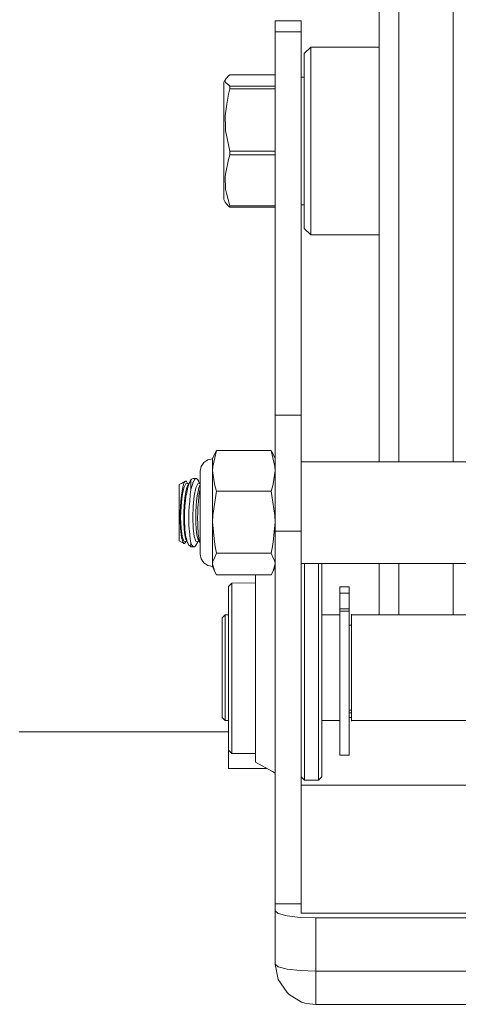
# Model space of a CAD drawing. Header units: millimetres. Extents: x 53056 to 116131, y -669674 to -625124.
# Tile 178 of 256: x 61389 to 61441, y -634366 to -634251. Entities that reach past the tile are written whole.
import ezdxf

# ---------------------------------------------------------------- set-up
doc = ezdxf.new("R2010")
doc.units = ezdxf.units.MM
doc.header["$MEASUREMENT"] = 0
doc.linetypes.add('DGN Style 1', pattern=[536.199087, 0.892178, -535.306909])
doc.layers.add('Side Cradle Tower', color=7, linetype='Continuous', lineweight=0)

# ---------------------------------------------------------------- blocks, each defined once
blk = doc.blocks.new('*U55')
at = {"layer": 'Side Cradle Tower', "color": 7, "linetype": 'Continuous', "lineweight": 0}
for p, q in [((-23174.75, 13148.02), (-23174.75, 13146.74)), ((-23174.75, 13148.02), (-23171.7, 13148.02)), ((-23171.7, 13146.74), (-23171.7, 13148.02)), ((-23174.75, 13146.74), (-23174.75, 13102.16)), ((-23171.7, 13146.74), (-23174.75, 13146.74)), ((-23171.7, 13102.16), (-23171.7, 13146.74)), ((-23180.02, 13141.77), (-23180.19, 13141.65)), ((-23180.02, 13141.77), (-23174.75, 13141.77)), ((-23171.7, 13141.5), (-23171.35, 13141.5)), ((-23180.02, 13140.43), (-23180.02, 13140.14)), ((-23174.75, 13140.43), (-23180.02, 13140.43)), ((-23180.02, 13140.14), (-23174.75, 13140.14)), ((-23180.51, 13135.27), (-23180.02, 13132.87)), ((-23180.7, 13132.86), (-23180.7, 13130.34)), ((-23174.75, 13132.87), (-23180.02, 13132.87)), ((-23180.02, 13132.87), (-23180.02, 13132.65)), ((-23180.02, 13132.65), (-23180.02, 13132.43)), ((-23180.02, 13132.43), (-23174.75, 13132.43)), ((-23171.35, 13126.05), (-23171.35, 13129.1)), ((-23180.39, 13127.98), (-23180.02, 13126.51)), ((-23180.02, 13126.51), (-23180.02, 13126.35)), ((-23174.75, 13126.51), (-23180.02, 13126.51)), ((-23171.35, 13126.62), (-23171.7, 13126.62)), ((-23180.02, 13126.35), (-23180.19, 13126.48)), ((-23180.02, 13126.35), (-23174.75, 13126.35)), ((-23170.59, 13123.13), (-23170.59, 13123.49)), ((-23174.75, 13102.16), (-23174.75, 13099.77)), ((-23171.7, 13102.16), (-23174.75, 13102.16)), ((-23171.7, 13099.77), (-23171.7, 13102.16)), ((-23181.57, 13098.05), (-23181.77, 13097.21)), ((-23175.21, 13098.05), (-23181.57, 13098.05)), ((-23175.04, 13097.79), (-23175.21, 13098.05)), ((-23097.97, 13096.74), (-23171.7, 13096.74)), ((-23182.03, 13095.7), (-23182.03, 13096.19)), ((-23181.79, 13094.2), (-23182.03, 13095.7)), ((-23182.03, 13095.7), (-23182.03, 13094.47)), ((-23174.77, 13096.2), (-23174.75, 13095.7)), ((-23183.48, 13093.64), (-23183.48, 13094.96)), ((-23185, 13093.38), (-23184.89, 13093.81)), ((-23184.59, 13093.17), (-23184.55, 13093.51)), ((-23184.55, 13093.51), (-23184.55, 13094.02)), ((-23183.96, 13093.72), (-23183.73, 13094.19)), ((-23183.48, 13091.89), (-23183.48, 13093.64)), ((-23181.57, 13093.34), (-23181.77, 13092.05)), ((-23175.21, 13093.34), (-23181.57, 13093.34)), ((-23175.04, 13093.84), (-23175.21, 13093.34)), ((-23185.74, 13090.26), (-23185.69, 13091.58)), ((-23185.38, 13090.91), (-23185.35, 13091.57)), ((-23183.97, 13090.91), (-23183.94, 13091.57)), ((-23174.77, 13090.51), (-23174.75, 13089.73)), ((-23181.79, 13087.43), (-23182.03, 13089.73)), ((-23182.03, 13089.73), (-23182.03, 13087.69)), ((-23183.63, 13087.91), (-23183.69, 13088.38)), ((-23174.75, 13088.69), (-23174.75, 13045.35)), ((-23171.7, 13088.69), (-23174.75, 13088.69)), ((-23171.7, 13045.35), (-23171.7, 13088.69)), ((-23185.27, 13087.26), (-23185.28, 13087.26)), ((-23184.55, 13087.03), (-23184.55, 13087.32)), ((-23184.53, 13087.26), (-23184.55, 13087.32)), ((-23183.85, 13087.27), (-23183.89, 13087.2)), ((-23175.04, 13086.88), (-23175.21, 13086.12)), ((-23181.57, 13086.12), (-23181.77, 13085.67)), ((-23175.21, 13086.12), (-23181.57, 13086.12)), ((-23181.79, 13084.07), (-23182.03, 13084.87)), ((-23182.03, 13084.87), (-23182.03, 13084.63)), ((-23174.75, 13084.87), (-23174.99, 13084.07)), ((-23174.77, 13085.14), (-23174.75, 13084.87)), ((-23097.97, 13084.93), (-23171.7, 13084.93)), ((-23154.02, 13084.93), (-23154.02, 13078.95)), ((-23181.73, 13083.88), (-23181.79, 13084.07)), ((-23175.21, 13083.61), (-23181.57, 13083.61)), ((-23175.04, 13083.88), (-23175.21, 13083.61)), ((-23167.21, 13081.76), (-23167.21, 13081.47)), ((-23166.14, 13081.47), (-23167.21, 13081.47)), ((-23167.21, 13081.47), (-23167.21, 13079.65)), ((-23166.14, 13081.47), (-23166.14, 13081.76)), ((-23166.14, 13079.65), (-23166.14, 13081.47)), ((-23167.21, 13079.57), (-23167.21, 13079.65)), ((-23180.92, 13078.58), (-23180.54, 13078.95)), ((-23180.92, 13078.49), (-23180.92, 13078.65)), ((-23180.92, 13078.58), (-23180.92, 13078.49)), ((-23180.92, 13066.94), (-23180.92, 13078.49)), ((-23180.54, 13078.95), (-23180.16, 13078.95)), ((-23169.32, 13078.95), (-23167.21, 13078.95)), ((-23166.14, 13079.39), (-23167.21, 13079.39)), ((-23165.84, 13079.03), (-23165.84, 13066.56)), ((-23165.84, 13078.95), (-23098.37, 13078.95)), ((-23165.84, 13078.95), (-23165.84, 13078.87)), ((-23166.14, 13077.75), (-23165.84, 13077.75)), ((-23165.84, 13077.68), (-23165.84, 13077.81)), ((-23165.84, 13067.78), (-23165.84, 13077.68)), ((-23180.92, 13067.02), (-23180.54, 13066.64)), ((-23166.14, 13067.84), (-23165.84, 13067.84)), ((-23166.14, 13067.54), (-23165.84, 13067.54)), ((-23165.84, 13067.01), (-23166.14, 13067.01)), ((-23180.54, 13066.64), (-23180.16, 13066.64)), ((-23169.32, 13066.64), (-23167.21, 13066.64)), ((-23165.84, 13066.64), (-23098.37, 13066.64)), ((-23180.16, 13065.33), (-23204.54, 13065.33)), ((-23180.16, 13061.09), (-23180.16, 13063.21)), ((-23179.78, 13062.83), (-23180.16, 13063.21)), ((-23179.78, 13063.33), (-23179.78, 13062.83)), ((-23177.04, 13062.83), (-23179.78, 13062.83)), ((-23175.75, 13061.09), (-23180.16, 13061.09)), ((-23175.05, 13060.71), (-23174.75, 13060.54)), ((-23171.7, 13059.13), (-23124.24, 13059.13)), ((-23171.32, 13059.84), (-23171.32, 13059.73)), ((-23169.7, 13059.84), (-23169.7, 13059.73)), ((-23174.75, 13045.35), (-23174.75, 13044.53)), ((-23171.7, 13045.35), (-23174.75, 13045.35)), ((-23171.7, 13044.23), (-23171.7, 13045.35)), ((-23174.75, 13044.53), (-23174.75, 13038.33)), ((-23171.7, 13044.23), (-23087.38, 13044.23)), ((-23169.99, 13043.7), (-23171.81, 13043.76)), ((-23089.09, 13043.7), (-23169.99, 13043.7)), ((-23169.99, 13043.7), (-23169.99, 13037.51)), ((-23171.81, 13037.57), (-23169.99, 13037.51)), ((-23089.09, 13037.51), (-23169.99, 13037.51)), ((-23169.99, 13037.51), (-23169.99, 13035.78)), ((-23169.99, 13033.64), (-23170.69, 13033.71)), ((-23169.99, 13033.69), (-23169.99, 13033.64)), ((-23169.99, 13033.64), (-23124.24, 13033.64))]:
    blk.add_line(p, q, dxfattribs=at)
at = {"layer": 'Side Cradle Tower', "color": 7, "linetype": 'Continuous', "lineweight": 0, "flags": 128}
for points in [[(-23162.63, 13199.08), (-23162.63, 13191.29), (-23162.63, 13174.79), (-23162.63, 13152.09), (-23162.63, 13126.64), (-23162.63, 13102.32), (-23162.63, 13096.74)], [(-23160.36, 13193.06), (-23160.36, 13176.05), (-23160.36, 13152.65), (-23160.36, 13126.41), (-23160.36, 13101.34), (-23160.36, 13096.74)], [(-23154.02, 13186.85), (-23154.02, 13171.63), (-23154.02, 13150.69), (-23154.02, 13127.22), (-23154.02, 13104.79), (-23154.02, 13096.74)], [(-23171.35, 13129.1), (-23171.35, 13132.9), (-23171.35, 13136.88), (-23171.35, 13140.43), (-23171.35, 13143.01), (-23171.35, 13144.23), (-23170.59, 13144.99), (-23162.63, 13144.99)], [(-23170.59, 13123.49), (-23170.59, 13123.49), (-23170.59, 13125.45), (-23170.59, 13128.73), (-23170.59, 13132.81), (-23170.59, 13137.09), (-23170.59, 13140.91), (-23170.59, 13143.68), (-23170.59, 13144.99)], [(-23180.19, 13141.65), (-23180.22, 13141.61), (-23180.57, 13141.18), (-23180.7, 13140.89), (-23180.7, 13139.91), (-23180.7, 13138.04), (-23180.7, 13135.56), (-23180.7, 13132.86)], [(-23180.57, 13141.18), (-23180.55, 13141.1), (-23180.51, 13140.87), (-23180.18, 13140.58), (-23180.02, 13140.43)], [(-23180.02, 13140.14), (-23180.19, 13139.49), (-23180.37, 13138.33), (-23180.57, 13136.97), (-23180.52, 13135.62), (-23180.51, 13135.27)], [(-23180.02, 13132.43), (-23180.19, 13131.9), (-23180.51, 13130.2), (-23180.57, 13129.85), (-23180.51, 13128.46), (-23180.39, 13127.98)], [(-23180.19, 13126.48), (-23180.22, 13126.51), (-23180.57, 13126.94), (-23180.7, 13127.24), (-23180.7, 13127.3), (-23180.7, 13128.38), (-23180.7, 13130.34)], [(-23162.63, 13123.13), (-23170.59, 13123.13), (-23171.35, 13123.89), (-23171.35, 13124.22), (-23171.35, 13126.05)], [(-23174.75, 13099.77), (-23174.75, 13096.51), (-23174.75, 13092.69), (-23174.75, 13088.69)], [(-23171.7, 13088.69), (-23171.7, 13092.69), (-23171.7, 13096.51), (-23171.7, 13099.77)], [(-23183.48, 13094.96), (-23183.48, 13094.96), (-23183.48, 13095.65), (-23183.37, 13096.2), (-23183.06, 13096.67), (-23182.58, 13096.98), (-23182.03, 13097.09), (-23181.73, 13097.79), (-23181.57, 13098.05)], [(-23175.21, 13098.05), (-23175.01, 13097.21), (-23174.77, 13096.2)], [(-23181.77, 13097.21), (-23182, 13096.2), (-23182.03, 13095.7)], [(-23182.03, 13096.19), (-23182.03, 13096.68), (-23182.03, 13097.09)], [(-23175.04, 13097.77), (-23174.99, 13097.6), (-23174.75, 13097.18)], [(-23174.75, 13095.7), (-23174.99, 13094.2), (-23175.04, 13093.84)], [(-23185.37, 13087.25), (-23185.46, 13087.34), (-23185.47, 13087.37), (-23185.48, 13087.39), (-23185.54, 13087.55), (-23185.61, 13087.83), (-23185.64, 13087.98), (-23185.64, 13088.01), (-23185.68, 13088.23), (-23185.73, 13088.66), (-23185.75, 13088.98), (-23185.75, 13089.01), (-23185.77, 13089.22), (-23185.79, 13089.74), (-23185.79, 13090.24), (-23185.78, 13090.9), (-23185.76, 13091.45), (-23185.75, 13091.57), (-23185.75, 13091.6), (-23185.72, 13092.09), (-23185.67, 13092.59), (-23185.64, 13092.81), (-23185.64, 13092.85), (-23185.6, 13093.15), (-23185.53, 13093.55), (-23185.48, 13093.8), (-23185.47, 13093.84), (-23185.44, 13093.95), (-23185.36, 13094.21), (-23185.28, 13094.41), (-23185.27, 13094.41), (-23185.18, 13094.51)], [(-23185.66, 13094.23), (-23185.18, 13094.51), (-23185.1, 13094.49), (-23185.07, 13094.46), (-23185.07, 13094.45), (-23185.01, 13094.37), (-23184.94, 13094.21)], [(-23184.91, 13094.01), (-23184.91, 13094.01), (-23184.55, 13094.64)], [(-23184.89, 13093.81), (-23184.86, 13093.89), (-23184.81, 13094.03), (-23184.72, 13094.29), (-23184.55, 13094.64), (-23184.55, 13094.29), (-23184.55, 13094.02)], [(-23184.55, 13094.64), (-23184.55, 13094.64), (-23184.48, 13094.71), (-23184.41, 13094.78), (-23184.41, 13094.78), (-23184.29, 13094.8), (-23183.91, 13094.8), (-23183.8, 13094.73), (-23183.77, 13094.68), (-23183.75, 13094.64), (-23183.75, 13094.64)], [(-23184.55, 13093.51), (-23184.42, 13094), (-23184.34, 13094.23), (-23184.31, 13094.33), (-23184.3, 13094.35), (-23184.17, 13094.62), (-23184.05, 13094.75), (-23184.05, 13094.76), (-23184.02, 13094.77), (-23183.91, 13094.8)], [(-23183.68, 13094.52), (-23183.68, 13094.52), (-23183.75, 13094.64), (-23183.53, 13094.21)], [(-23183.65, 13094.44), (-23183.68, 13094.52), (-23183.68, 13094.52)], [(-23181.77, 13092.05), (-23182, 13090.51), (-23182.03, 13089.73), (-23182.03, 13091.92), (-23182.03, 13092.21), (-23182.03, 13093.99), (-23182.03, 13094.47)], [(-23185.93, 13087.59), (-23185.93, 13087.59), (-23185.93, 13088.11), (-23185.93, 13089.05), (-23185.93, 13090.26), (-23185.93, 13091.55), (-23185.93, 13092.74), (-23185.93, 13093.64), (-23185.93, 13094.11), (-23185.27, 13094.41), (-23185.28, 13094.41)], [(-23185.69, 13091.58), (-23185.56, 13092.8), (-23185.37, 13093.72), (-23185.14, 13094.19)], [(-23185.35, 13091.57), (-23185.29, 13092.21), (-23185.22, 13092.79), (-23185.13, 13093.29), (-23185.02, 13093.71), (-23184.91, 13094.01)], [(-23184.88, 13087.2), (-23185.02, 13087.55), (-23185.08, 13087.81), (-23185.11, 13087.91), (-23185.13, 13087.98), (-23185.22, 13088.52), (-23185.25, 13088.89), (-23185.26, 13088.96), (-23185.27, 13089.09), (-23185.3, 13089.75), (-23185.31, 13090.21), (-23185.3, 13090.91), (-23185.26, 13091.51), (-23185.26, 13091.53), (-23185.25, 13091.62), (-23185.19, 13092.22), (-23185.12, 13092.75), (-23185.11, 13092.81), (-23185.08, 13092.94), (-23185, 13093.38)], [(-23185.14, 13094.19), (-23185.14, 13094.19), (-23184.79, 13094.22)], [(-23183.96, 13087.51), (-23184.15, 13088.05), (-23184.28, 13089.02), (-23184.33, 13090.26), (-23184.28, 13091.58), (-23184.15, 13092.8), (-23183.96, 13093.72)], [(-23183.94, 13091.57), (-23183.88, 13092.21), (-23183.81, 13092.79), (-23183.72, 13093.29), (-23183.61, 13093.71), (-23183.5, 13094.01)], [(-23183.69, 13088.38), (-23183.72, 13088.71), (-23183.72, 13088.72), (-23183.74, 13088.98), (-23183.76, 13089.55), (-23183.77, 13090.14), (-23183.76, 13090.85), (-23183.73, 13091.46), (-23183.72, 13091.68), (-23183.72, 13091.69), (-23183.68, 13092.15), (-23183.62, 13092.7), (-23183.57, 13093.08), (-23183.56, 13093.1), (-23183.54, 13093.3), (-23183.48, 13093.57)], [(-23183.73, 13094.19), (-23183.73, 13094.19), (-23183.48, 13094.22)], [(-23181.57, 13093.34), (-23181.73, 13093.84), (-23181.79, 13094.2)], [(-23175.21, 13093.34), (-23175.01, 13092.05), (-23174.77, 13090.51)], [(-23184.55, 13087.32), (-23184.59, 13087.56), (-23184.62, 13087.73), (-23184.63, 13087.76), (-23184.69, 13088.22), (-23184.73, 13088.7), (-23184.74, 13088.83), (-23184.74, 13088.84), (-23184.77, 13089.43), (-23184.78, 13090.16), (-23184.77, 13090.91), (-23184.74, 13091.54), (-23184.74, 13091.58), (-23184.73, 13091.73), (-23184.69, 13092.27), (-23184.63, 13092.84), (-23184.62, 13092.93), (-23184.59, 13093.17)], [(-23183.48, 13086.82), (-23183.48, 13088.2), (-23183.48, 13089.98), (-23183.48, 13091.89)], [(-23185.37, 13087.51), (-23185.56, 13088.05), (-23185.69, 13089.02), (-23185.74, 13090.26)], [(-23185.13, 13087.71), (-23185.22, 13088.04), (-23185.29, 13088.48), (-23185.35, 13089), (-23185.38, 13089.6), (-23185.39, 13090.24), (-23185.38, 13090.91)], [(-23183.61, 13087.5), (-23183.72, 13087.71), (-23183.81, 13088.04), (-23183.88, 13088.48), (-23183.94, 13089), (-23183.97, 13089.6), (-23183.98, 13090.24), (-23183.97, 13090.91)], [(-23174.75, 13089.73), (-23174.99, 13087.43), (-23175.04, 13086.88)], [(-23185.28, 13087.26), (-23185.37, 13087.25), (-23185.93, 13087.56), (-23185.93, 13087.59)], [(-23185.11, 13087.68), (-23185.13, 13087.71), (-23184.88, 13087.2), (-23184.86, 13087.18), (-23184.81, 13087.1), (-23184.73, 13086.99), (-23184.55, 13086.87), (-23184.14, 13086.87), (-23184.05, 13086.95), (-23184.03, 13086.97), (-23184.03, 13086.97)], [(-23183.48, 13087.24), (-23183.72, 13087.71), (-23183.7, 13087.67)], [(-23183.48, 13087.28), (-23183.54, 13087.48), (-23183.56, 13087.59), (-23183.57, 13087.61), (-23183.63, 13087.91)], [(-23181.77, 13085.67), (-23182, 13085.14), (-23182.03, 13084.87), (-23182.03, 13085.63), (-23182.03, 13086.02), (-23182.03, 13087.42), (-23182.03, 13087.69)], [(-23185.37, 13087.51), (-23185.37, 13087.51), (-23184.99, 13087.44)], [(-23185.15, 13087.46), (-23185.19, 13087.37), (-23185.27, 13087.27), (-23185.15, 13087.47)], [(-23185.27, 13087.26), (-23185.27, 13087.27), (-23185.27, 13087.27)], [(-23184.55, 13086.87), (-23184.55, 13086.96), (-23184.55, 13087.03)], [(-23184.14, 13086.87), (-23184.28, 13086.89), (-23184.3, 13086.9), (-23184.34, 13086.95), (-23184.4, 13087.01), (-23184.53, 13087.26)], [(-23184.03, 13086.97), (-23184.02, 13086.98), (-23183.76, 13087.43)], [(-23183.89, 13087.2), (-23184.02, 13086.98), (-23184.01, 13086.99)], [(-23183.96, 13087.51), (-23183.96, 13087.51), (-23183.58, 13087.44)], [(-23183.61, 13087.5), (-23183.61, 13087.5), (-23183.57, 13087.42)], [(-23181.73, 13083.88), (-23182.03, 13084.58), (-23182.58, 13084.69), (-23183.06, 13085), (-23183.37, 13085.46), (-23183.48, 13086.01), (-23183.48, 13086.05), (-23183.48, 13086.82), (-23183.48, 13086.82)], [(-23181.57, 13086.12), (-23181.73, 13086.88), (-23181.79, 13087.43)], [(-23175.21, 13086.12), (-23175.01, 13085.67), (-23174.77, 13085.14)], [(-23182.03, 13084.58), (-23182.03, 13084.6), (-23182.03, 13084.63)], [(-23174.75, 13084.48), (-23174.99, 13084.07), (-23175.04, 13083.88)], [(-23171.32, 13084.93), (-23171.32, 13083.98), (-23171.32, 13080.4), (-23171.32, 13075.66), (-23171.32, 13070.48), (-23171.32, 13065.66), (-23171.32, 13061.92), (-23171.32, 13059.84), (-23171.32, 13059.84)], [(-23169.7, 13084.93), (-23169.7, 13083.98), (-23169.7, 13080.4), (-23169.7, 13075.66), (-23169.7, 13070.48), (-23169.7, 13065.66), (-23169.7, 13061.92), (-23169.7, 13059.84), (-23169.7, 13059.84)], [(-23169.32, 13084.93), (-23169.32, 13083.66), (-23169.32, 13080.18), (-23169.32, 13075.58), (-23169.32, 13070.55), (-23169.32, 13065.86), (-23169.32, 13062.23), (-23169.32, 13060.21), (-23169.32, 13060.21)], [(-23162.63, 13084.93), (-23162.63, 13082.84), (-23162.63, 13078.95)], [(-23160.36, 13084.93), (-23160.36, 13081.25), (-23160.36, 13078.95)], [(-23181.57, 13083.61), (-23181.73, 13083.88), (-23181.73, 13083.88)], [(-23175.05, 13060.71), (-23177.04, 13061.8), (-23177.04, 13062.29), (-23177.04, 13064.25), (-23177.04, 13067.44), (-23177.04, 13071.4), (-23177.04, 13075.55), (-23177.04, 13079.31), (-23177.04, 13082.14), (-23177.04, 13083.61)], [(-23180.16, 13063.21), (-23180.16, 13063.69), (-23180.16, 13065.44), (-23180.16, 13068.23), (-23180.16, 13071.67), (-23180.16, 13075.27), (-23180.16, 13078.51), (-23180.16, 13080.95), (-23180.16, 13082.24), (-23179.78, 13082.61), (-23177.04, 13082.66)], [(-23179.78, 13082.61), (-23179.78, 13081.91), (-23179.78, 13081.28), (-23179.78, 13079.8), (-23179.78, 13078.74), (-23179.78, 13076.59), (-23179.78, 13075.36), (-23179.78, 13072.78), (-23179.78, 13071.62), (-23179.78, 13068.96), (-23179.78, 13068.05), (-23179.78, 13065.73), (-23179.78, 13065.15), (-23179.78, 13063.6), (-23179.78, 13063.33)], [(-23166.14, 13081.76), (-23166.14, 13082), (-23166.14, 13082.15), (-23166.14, 13082.21), (-23167.21, 13082.21), (-23167.21, 13082.15), (-23167.21, 13082), (-23167.21, 13081.76)], [(-23167.21, 13079.65), (-23166.14, 13079.65), (-23166.14, 13079.57), (-23166.14, 13079.39), (-23166.14, 13075.99), (-23166.14, 13072.13), (-23166.14, 13068.36), (-23166.14, 13065.25), (-23166.14, 13063.24), (-23166.14, 13062.64), (-23167.21, 13062.64), (-23167.21, 13063.24), (-23167.21, 13065.25), (-23167.21, 13068.36), (-23167.21, 13072.13), (-23167.21, 13075.99), (-23167.21, 13079.39), (-23167.21, 13079.57)], [(-23180.92, 13078.49), (-23180.92, 13077.55), (-23180.92, 13075.87), (-23180.92, 13073.73), (-23180.92, 13071.45), (-23180.92, 13069.37), (-23180.92, 13067.82), (-23180.92, 13067.02), (-23180.92, 13067.02)], [(-23180.54, 13078.87), (-23180.54, 13078.95), (-23180.54, 13078.95)], [(-23180.54, 13078.95), (-23180.54, 13078.95), (-23180.54, 13078.87)], [(-23180.54, 13077.86), (-23180.54, 13078.87), (-23180.54, 13078.87)], [(-23180.54, 13078.87), (-23180.54, 13077.86), (-23180.54, 13076.07), (-23180.54, 13073.8), (-23180.54, 13073.8)], [(-23165.84, 13078.87), (-23165.84, 13077.86), (-23165.84, 13076.07), (-23165.84, 13073.8), (-23165.84, 13071.36), (-23165.84, 13069.15), (-23165.84, 13067.49), (-23165.84, 13066.64), (-23165.84, 13066.64)], [(-23180.54, 13066.64), (-23180.54, 13067.49), (-23180.54, 13069.15), (-23180.54, 13071.36), (-23180.54, 13073.8), (-23180.54, 13076.07), (-23180.54, 13077.86)], [(-23180.54, 13071.36), (-23180.54, 13071.36), (-23180.54, 13069.15), (-23180.54, 13067.49), (-23180.54, 13066.64), (-23180.54, 13066.64)], [(-23169.32, 13060.21), (-23169.32, 13060.1), (-23169.7, 13059.73), (-23171.32, 13059.73), (-23171.7, 13060.1)], [(-23171.81, 13043.76), (-23173.36, 13043.94), (-23174.39, 13044.21), (-23174.75, 13044.53)], [(-23170.69, 13033.71), (-23170.69, 13033.71), (-23171.28, 13033.78), (-23171.67, 13033.88), (-23173.1, 13034.79), (-23173.36, 13035.02), (-23174.39, 13036.54), (-23174.75, 13038.33)], [(-23174.75, 13038.33), (-23174.39, 13038.02), (-23173.36, 13037.75), (-23171.81, 13037.57)], [(-23169.99, 13035.78), (-23169.99, 13034.43), (-23169.99, 13033.69), (-23169.99, 13033.69)]]:
    blk.add_lwpolyline(points, dxfattribs=at)

msp = doc.modelspace()

# ---------------------------------------------------------------- block references
at = {"color": 7, "linetype": 'DGN Style 1', "lineweight": 0}
msp.add_blockref('*U55', (84593.95, -647399.35), dxfattribs=at)

doc.saveas('drawing.dxf')
